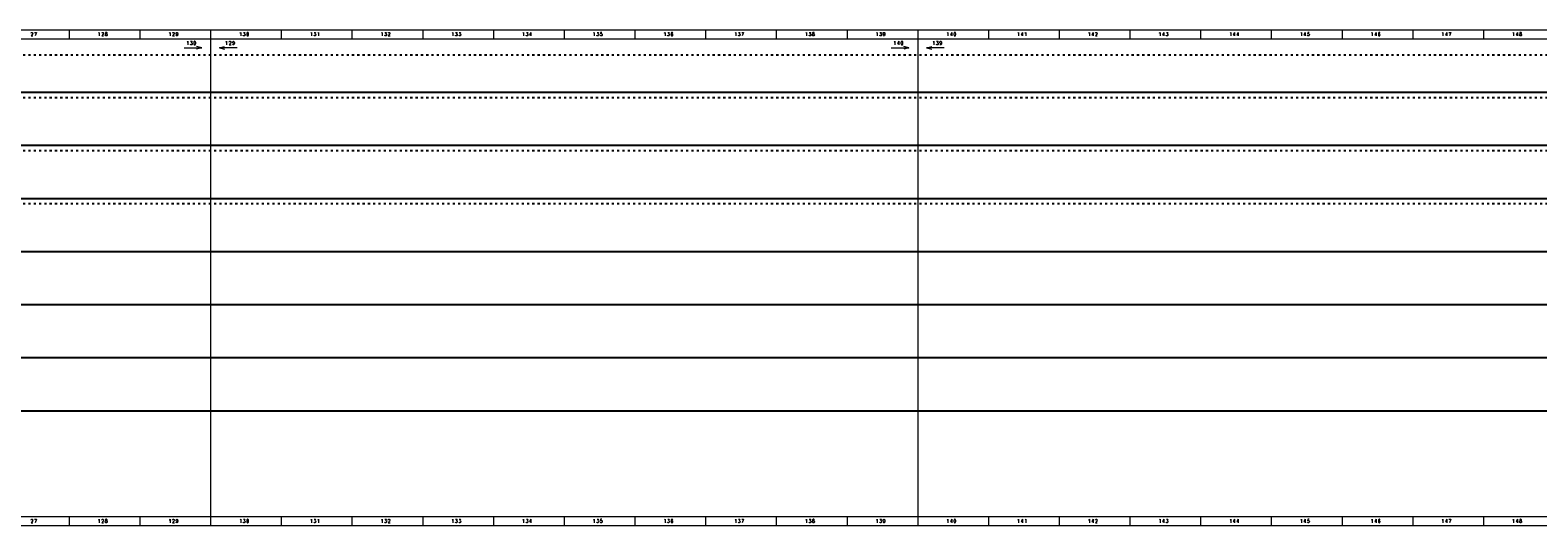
# Model space of a CAD drawing. Header units: millimetres. Extents: x 0 to 6803, y 0 to 280.
# Tile 10 of 11: x 5101 to 5954, y 0 to 280. Entities that reach past the tile are written whole.
import ezdxf
from ezdxf.enums import TextEntityAlignment as Align

# ---------------------------------------------------------------- set-up
doc = ezdxf.new("R2010")
doc.units = ezdxf.units.MM
doc.linetypes.add('ACAD_ISO03W100', pattern=[30, 12, -18])
doc.layers.add('!POMOCNICZE', color=8, linetype='Continuous', plot=False)
doc.layers.add('ramka', color=9, linetype='Continuous', lineweight=20)
doc.styles.add('ROMANS', font='romans.shx', dxfattribs={"width": 0.8})

msp = doc.modelspace()

# ---------------------------------------------------------------- linework, layer by layer
at = {"layer": '!POMOCNICZE', "linetype": 'ACAD_ISO03W100', "ltscale": 0.1}
for p, q in [((3, 266), (6803, 266)), ((3, 242), (6803, 242)), ((3, 212), (6803, 212)), ((3, 182), (6803, 182))]:
    msp.add_line(p, q, dxfattribs=at)
at = {"layer": '!POMOCNICZE'}
for p, q in [((3, 245), (6803, 245)), ((3, 215), (6803, 215)), ((3, 185), (6803, 185)), ((3, 155), (6803, 155)), ((3, 125), (6803, 125)), ((3, 95), (6803, 95)), ((3, 65), (6803, 65))]:
    msp.add_line(p, q, dxfattribs=at)
at = {"layer": 'ramka', "ltscale": 5}
for p, q in [((5203, 280), (4803, 280)), ((5203, 275), (4803, 275)), ((5123, 280), (5123, 280)), ((5123, 280), (5123, 275)), ((5163, 280), (5163, 280)), ((5163, 280), (5163, 275)), ((5203, 280), (5203, 275)), ((5203, 280), (5203, 280)), ((5203, 280), (5203, 275)), ((5203, 280), (5203, 280)), ((5603, 280), (5203, 280)), ((5203, 275), (5203, 5)), ((5203, 275), (5203, 5)), ((5603, 275), (5203, 275)), ((5243, 280), (5243, 275)), ((5243, 280), (5243, 280)), ((5283, 280), (5283, 280)), ((5283, 280), (5283, 275)), ((5323, 280), (5323, 280)), ((5323, 280), (5323, 275)), ((5363, 280), (5363, 280)), ((5363, 280), (5363, 275)), ((5403, 280), (5403, 275)), ((5403, 280), (5403, 280)), ((5443, 280), (5443, 275)), ((5443, 280), (5443, 280)), ((5483, 280), (5483, 275)), ((5483, 280), (5483, 280)), ((5523, 280), (5523, 280)), ((5523, 280), (5523, 275)), ((5563, 280), (5563, 280)), ((5563, 280), (5563, 275)), ((5603, 280), (5603, 280)), ((5603, 280), (5603, 275)), ((5603, 280), (5603, 275)), ((5603, 280), (5603, 280)), ((6003, 280), (5603, 280)), ((5603, 275), (5603, 5)), ((5603, 275), (5603, 5)), ((6003, 275), (5603, 275)), ((5643, 280), (5643, 275)), ((5643, 280), (5643, 280)), ((5683, 280), (5683, 280)), ((5683, 280), (5683, 275)), ((5723, 280), (5723, 280)), ((5723, 280), (5723, 275)), ((5763, 280), (5763, 280)), ((5763, 280), (5763, 275)), ((5803, 280), (5803, 275)), ((5803, 280), (5803, 280)), ((5843, 280), (5843, 275)), ((5843, 280), (5843, 280)), ((5883, 280), (5883, 275)), ((5883, 280), (5883, 280)), ((5923, 280), (5923, 280)), ((5923, 280), (5923, 275)), ((5203, 5), (4803, 5)), ((5123, 5), (5123, 0)), ((5123, 5), (5123, 5)), ((5163, 5), (5163, 0)), ((5163, 5), (5163, 5)), ((5203, 5), (5203, 0)), ((5203, 5), (5203, 5)), ((5203, 5), (5203, 0)), ((5203, 5), (5203, 5)), ((5603, 5), (5203, 5)), ((5243, 5), (5243, 0)), ((5243, 5), (5243, 5)), ((5283, 5), (5283, 0)), ((5283, 5), (5283, 5)), ((5323, 5), (5323, 0)), ((5323, 5), (5323, 5)), ((5363, 5), (5363, 0)), ((5363, 5), (5363, 5)), ((5403, 5), (5403, 0)), ((5403, 5), (5403, 5)), ((5443, 5), (5443, 0)), ((5443, 5), (5443, 5)), ((5483, 5), (5483, 0)), ((5483, 5), (5483, 5)), ((5523, 5), (5523, 0)), ((5523, 5), (5523, 5)), ((5563, 5), (5563, 0)), ((5563, 5), (5563, 5)), ((5603, 5), (5603, 0)), ((5603, 5), (5603, 5)), ((5603, 5), (5603, 0)), ((5603, 5), (5603, 5)), ((6003, 5), (5603, 5)), ((5643, 5), (5643, 0)), ((5643, 5), (5643, 5)), ((5683, 5), (5683, 0)), ((5683, 5), (5683, 5)), ((5723, 5), (5723, 0)), ((5723, 5), (5723, 5)), ((5763, 5), (5763, 0)), ((5763, 5), (5763, 5)), ((5803, 5), (5803, 0)), ((5803, 5), (5803, 5)), ((5843, 5), (5843, 0)), ((5843, 5), (5843, 5)), ((5883, 5), (5883, 0)), ((5883, 5), (5883, 5)), ((5923, 5), (5923, 0)), ((5923, 5), (5923, 5)), ((5203, 0), (4803, 0)), ((5603, 0), (5203, 0)), ((6003, 0), (5603, 0))]:
    msp.add_line(p, q, dxfattribs=at)
at = {"layer": 'ramka'}
for p, q in [((5188, 270), (5198, 270)), ((5198, 270), (5195.1, 270.78)), ((5198, 270), (5195.1, 269.22)), ((5208, 270), (5210.9, 270.78)), ((5208, 270), (5210.9, 269.22)), ((5218, 270), (5208, 270)), ((5588, 270), (5598, 270)), ((5598, 270), (5595.1, 270.78)), ((5598, 270), (5595.1, 269.22)), ((5608, 270), (5610.9, 270.78)), ((5608, 270), (5610.9, 269.22)), ((5618, 270), (5608, 270))]:
    msp.add_line(p, q, dxfattribs=at)

# ---------------------------------------------------------------- texts
at = {"layer": 'ramka', "style": 'ROMANS', "width": 0.8}
for s, p in [('2', (5102, 276.72)), ('7', (5104, 276.72)), ('1', (5139.99, 276.72)), ('2', (5142, 276.72)), ('8', (5144, 276.72)), ('1', (5179.99, 276.72)), ('2', (5182, 276.72)), ('9', (5184, 276.72)), ('1', (5190.06, 271.72)), ('3', (5192.07, 271.72)), ('0', (5194.07, 271.72)), ('1', (5212.04, 271.72)), ('2', (5214.04, 271.72)), ('9', (5216.01, 271.72)), ('1', (5219.99, 276.72)), ('3', (5222, 276.72)), ('0', (5224, 276.72)), ('1', (5259.99, 276.72)), ('3', (5262, 276.72)), ('1', (5264, 276.72)), ('1', (5299.99, 276.72)), ('3', (5302, 276.72)), ('2', (5304, 276.72)), ('1', (5339.99, 276.72)), ('3', (5342, 276.72)), ('3', (5344, 276.72)), ('1', (5379.99, 276.72)), ('3', (5382, 276.72)), ('4', (5384, 276.72)), ('1', (5419.99, 276.72)), ('3', (5422, 276.72)), ('5', (5424, 276.72)), ('1', (5459.99, 276.72)), ('3', (5462, 276.72)), ('6', (5464, 276.72)), ('1', (5499.99, 276.72)), ('3', (5502, 276.72)), ('7', (5504, 276.72)), ('1', (5539.99, 276.72)), ('3', (5542, 276.72)), ('8', (5544, 276.72)), ('1', (5579.99, 276.72)), ('3', (5582, 276.72)), ('9', (5584, 276.72)), ('1', (5590.06, 271.72)), ('4', (5592.07, 271.72)), ('0', (5594.07, 271.72)), ('1', (5612.04, 271.72)), ('3', (5614.04, 271.72)), ('9', (5616.01, 271.72)), ('1', (5619.99, 276.72)), ('4', (5622, 276.72)), ('0', (5624, 276.72)), ('1', (5659.99, 276.72)), ('4', (5662, 276.72)), ('1', (5664, 276.72)), ('1', (5699.99, 276.72)), ('4', (5702, 276.72)), ('2', (5704, 276.72)), ('1', (5739.99, 276.72)), ('4', (5742, 276.72)), ('3', (5744, 276.72)), ('1', (5779.99, 276.72)), ('4', (5782, 276.72)), ('4', (5784, 276.72)), ('1', (5819.99, 276.72)), ('4', (5822, 276.72)), ('5', (5824, 276.72)), ('1', (5859.99, 276.72)), ('4', (5862, 276.72)), ('6', (5864, 276.72)), ('1', (5899.99, 276.72)), ('4', (5902, 276.72)), ('7', (5904, 276.72)), ('1', (5939.99, 276.72)), ('4', (5942, 276.72)), ('8', (5944, 276.72)), ('2', (5102, 1.72)), ('7', (5104, 1.72)), ('1', (5139.99, 1.72)), ('2', (5142, 1.72)), ('8', (5144, 1.72)), ('1', (5179.99, 1.72)), ('2', (5182, 1.72)), ('9', (5184, 1.72)), ('1', (5219.99, 1.72)), ('3', (5222, 1.72)), ('0', (5224, 1.72)), ('1', (5259.99, 1.72)), ('3', (5262, 1.72)), ('1', (5264, 1.72)), ('1', (5299.99, 1.72)), ('3', (5302, 1.72)), ('2', (5304, 1.72)), ('1', (5339.99, 1.72)), ('3', (5342, 1.72)), ('3', (5344, 1.72)), ('1', (5379.99, 1.72)), ('3', (5382, 1.72)), ('4', (5384, 1.72)), ('1', (5419.99, 1.72)), ('3', (5422, 1.72)), ('5', (5424, 1.72)), ('1', (5459.99, 1.72)), ('3', (5462, 1.72)), ('6', (5464, 1.72)), ('1', (5499.99, 1.72)), ('3', (5502, 1.72)), ('7', (5504, 1.72)), ('1', (5539.99, 1.72)), ('3', (5542, 1.72)), ('8', (5544, 1.72)), ('1', (5579.99, 1.72)), ('3', (5582, 1.72)), ('9', (5584, 1.72)), ('1', (5619.99, 1.72)), ('4', (5622, 1.72)), ('0', (5624, 1.72)), ('1', (5659.99, 1.72)), ('4', (5662, 1.72)), ('1', (5664, 1.72)), ('1', (5699.99, 1.72)), ('4', (5702, 1.72)), ('2', (5704, 1.72)), ('1', (5739.99, 1.72)), ('4', (5742, 1.72)), ('3', (5744, 1.72)), ('1', (5779.99, 1.72)), ('4', (5782, 1.72)), ('4', (5784, 1.72)), ('1', (5819.99, 1.72)), ('4', (5822, 1.72)), ('5', (5824, 1.72)), ('1', (5859.99, 1.72)), ('4', (5862, 1.72)), ('6', (5864, 1.72)), ('1', (5899.99, 1.72)), ('4', (5902, 1.72)), ('7', (5904, 1.72)), ('1', (5939.99, 1.72)), ('4', (5942, 1.72)), ('8', (5944, 1.72))]:
    msp.add_text(s, height=2, dxfattribs=at).set_placement(p, align=Align.CENTER)

doc.saveas('drawing.dxf')
